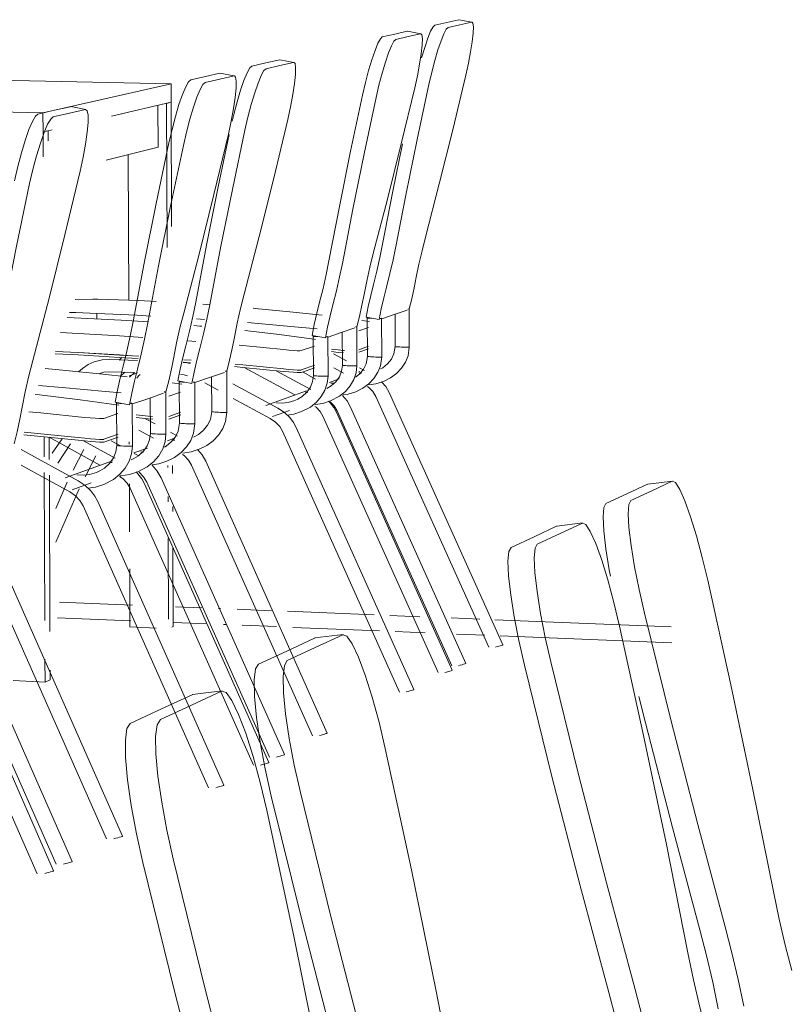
# Model space of a CAD drawing. Header units: metres. Extents: x -32 to 90, y -28 to 32.
# Tile 131 of 148: x 90.08785 to 90.08945, y 1.77412 to 1.77617. Entities that reach past the tile are written whole.
import ezdxf

# ---------------------------------------------------------------- set-up
doc = ezdxf.new("R2010")
doc.units = ezdxf.units.M
for name, color, linetype, lineweight in [('6-MAGENTA', 250, 'Continuous', 9), ('A-WALL', 113, 'Continuous', 18), ('I-FURN', 30, 'Continuous', 18)]:
    doc.layers.add(name, color=color, linetype=linetype, lineweight=lineweight)

msp = doc.modelspace()

# ---------------------------------------------------------------- linework, layer by layer
at = {"layer": '6-MAGENTA'}
for p, q in [((90.087932, 1.7749242), (90.0880844, 1.774918)), ((90.0881739, 1.7749143), (90.0882437, 1.7749114)), ((90.0882781, 1.77491), (90.0882829, 1.7749098)), ((90.0883172, 1.7749084), (90.0883887, 1.7749055)), ((90.0884224, 1.7749041), (90.0886034, 1.7748966)), ((90.0886358, 1.7748953), (90.0886985, 1.7748927)), ((90.088764, 1.77489), (90.0888233, 1.7748876)), ((90.0888547, 1.7748863), (90.0892133, 1.7748716))]:
    msp.add_line(p, q, dxfattribs=at)
at = {"layer": 'A-WALL', "lineweight": 9}
for p, q in [((90.0879359, 1.7749567), (90.0880883, 1.7749505)), ((90.0881777, 1.7749469), (90.0882327, 1.7749447)), ((90.0882672, 1.7749433), (90.088272, 1.7749431)), ((90.0883062, 1.7749417), (90.0883777, 1.7749388)), ((90.0884115, 1.7749375), (90.0885924, 1.7749301)), ((90.0886247, 1.7749288), (90.0886875, 1.7749263)), ((90.0887528, 1.7749236), (90.0888123, 1.7749212)), ((90.0888436, 1.77492), (90.0892116, 1.774905))]:
    msp.add_line(p, q, dxfattribs=at)
at = {"layer": 'I-FURN', "lineweight": 9}
for p, q in [((90.0887439, 1.7761655), (90.0887687, 1.776171)), ((90.0887687, 1.7761711), (90.0887959, 1.7761661)), ((90.0886354, 1.7761412), (90.0886613, 1.776147)), ((90.0886614, 1.776147), (90.0886892, 1.7761419)), ((90.0887188, 1.7761598), (90.0887439, 1.7761655)), ((90.0887712, 1.7761605), (90.0887463, 1.7761548)), ((90.0887959, 1.776166), (90.0887712, 1.7761605)), ((90.0886092, 1.7761353), (90.0886354, 1.7761412)), ((90.0886633, 1.776136), (90.0886372, 1.7761301)), ((90.0886891, 1.7761419), (90.0886633, 1.776136)), ((90.0883663, 1.7760809), (90.0883951, 1.7760873)), ((90.0883952, 1.7760874), (90.0884243, 1.776082)), ((90.0881687, 1.776037), (90.0867711, 1.7760669)), ((90.0883372, 1.7760744), (90.0883663, 1.7760809)), ((90.0883956, 1.7760755), (90.0883666, 1.7760689)), ((90.0884242, 1.7760819), (90.0883956, 1.7760755)), ((90.0882096, 1.7760458), (90.0882401, 1.7760526)), ((90.08827, 1.7760471), (90.0882397, 1.7760402)), ((90.0882401, 1.7760526), (90.0882703, 1.7760594)), ((90.0883001, 1.7760538), (90.08827, 1.7760471)), ((90.0882705, 1.7760595), (90.0883002, 1.7760539)), ((90.0879013, 1.7759771), (90.0881687, 1.776037)), ((90.0881687, 1.776037), (90.0881688, 1.7759988)), ((90.0870267, 1.7759968), (90.0879013, 1.7759771)), ((90.0879252, 1.7759821), (90.087959, 1.7759897)), ((90.0879903, 1.7759838), (90.0879567, 1.7759761)), ((90.0879593, 1.7759898), (90.0879906, 1.7759838)), ((90.0881688, 1.7759988), (90.0880443, 1.77597)), ((90.0881413, 1.7759921), (90.0881416, 1.7759051)), ((90.0881592, 1.7759966), (90.0881688, 1.7759988)), ((90.0881592, 1.7759966), (90.0881604, 1.7756959)), ((90.0881688, 1.7759988), (90.0881698, 1.7757397)), ((90.087891, 1.7759744), (90.0879252, 1.7759821)), ((90.0879015, 1.775937), (90.0879013, 1.7759771)), ((90.0879567, 1.7759761), (90.0879226, 1.7759684)), ((90.0879208, 1.7759415), (90.0879015, 1.775937)), ((90.0879015, 1.775937), (90.087912, 1.7759395)), ((90.0879015, 1.775937), (90.0879016, 1.7758853)), ((90.087912, 1.7759395), (90.0879121, 1.7759184)), ((90.0881416, 1.7759051), (90.0880334, 1.7758784)), ((90.0880802, 1.775586), (90.088079, 1.7758884)), ((90.0880055, 1.7755884), (90.0879682, 1.7755877)), ((90.0881373, 1.7755836), (90.0881013, 1.7755853)), ((90.0882499, 1.7755768), (90.0882346, 1.7755779)), ((90.0880136, 1.775547), (90.0880135, 1.7755587)), ((90.0886079, 1.7755475), (90.0886339, 1.7755564)), ((90.0886339, 1.7755564), (90.0886612, 1.7755657)), ((90.0886359, 1.7754896), (90.0886357, 1.7755562)), ((90.0886652, 1.7755681), (90.0886655, 1.7754885)), ((90.0879516, 1.77555), (90.087981, 1.7755488)), ((90.0882216, 1.7755473), (90.0882385, 1.7755462)), ((90.0885558, 1.7755308), (90.0885561, 1.7754494)), ((90.0885778, 1.7755426), (90.0885664, 1.7755442)), ((90.0886026, 1.7755457), (90.0885752, 1.775551)), ((90.088578, 1.7754691), (90.0885777, 1.7755492)), ((90.0885823, 1.775542), (90.0885778, 1.7755426)), ((90.0886076, 1.7755485), (90.0886079, 1.7754679)), ((90.0884626, 1.7755129), (90.0884905, 1.7755074)), ((90.0884655, 1.7754291), (90.0884651, 1.7755111)), ((90.0884683, 1.7755113), (90.0884664, 1.7755112)), ((90.0884956, 1.7755103), (90.088496, 1.7754279)), ((90.0884959, 1.7755093), (90.0885232, 1.7755186)), ((90.0885232, 1.7755186), (90.0885517, 1.7755283)), ((90.088526, 1.7754506), (90.0885257, 1.7755187)), ((90.0885601, 1.7755222), (90.0885802, 1.7755291)), ((90.0882034, 1.7755017), (90.0882203, 1.7755003)), ((90.08844, 1.775481), (90.0884677, 1.7754905)), ((90.0884699, 1.7755044), (90.0884667, 1.7755048)), ((90.0885603, 1.775483), (90.0885807, 1.7754901)), ((90.0879278, 1.7754793), (90.087975, 1.775477)), ((90.087975, 1.775477), (90.088061, 1.7754719)), ((90.0880861, 1.7754703), (90.088061, 1.775472)), ((90.088061, 1.7754719), (90.088101, 1.7754693)), ((90.088503, 1.7754841), (90.0885172, 1.7754826)), ((90.0885172, 1.7754774), (90.088503, 1.7754789)), ((90.0885074, 1.7754744), (90.0885344, 1.7754599)), ((90.0885172, 1.7754826), (90.0885279, 1.7754816)), ((90.0885279, 1.7754814), (90.0885172, 1.7754824)), ((90.088528, 1.7754763), (90.0885172, 1.7754774)), ((90.0885303, 1.7754812), (90.0885279, 1.7754814)), ((90.0885806, 1.7754849), (90.0885603, 1.7754778)), ((90.0886569, 1.7754882), (90.0886532, 1.7754883)), ((90.0886602, 1.7754882), (90.0886569, 1.7754882)), ((90.0880407, 1.7754624), (90.0880984, 1.7754606)), ((90.08806, 1.7754614), (90.0880661, 1.7754664)), ((90.0882094, 1.7754559), (90.0881941, 1.7754572)), ((90.0881952, 1.7754622), (90.0882106, 1.775461)), ((90.088302, 1.775453), (90.0883185, 1.7754514)), ((90.0883185, 1.7754514), (90.0884034, 1.775443)), ((90.0884401, 1.7754408), (90.0884682, 1.7754506)), ((90.0885473, 1.7754491), (90.0885435, 1.7754492)), ((90.0885507, 1.7754491), (90.0885473, 1.7754491)), ((90.0885992, 1.7754676), (90.0885954, 1.7754677)), ((90.0886025, 1.7754676), (90.0885992, 1.7754676)), ((90.0879754, 1.775437), (90.0879839, 1.775444)), ((90.088092, 1.7754351), (90.0880407, 1.7754368)), ((90.0880634, 1.7754277), (90.0880724, 1.7754358)), ((90.0880986, 1.7754347), (90.0880809, 1.7754288)), ((90.0880924, 1.7754352), (90.088082, 1.7754256)), ((90.0882486, 1.7754248), (90.0882802, 1.7754356)), ((90.0882846, 1.7754383), (90.0882849, 1.7753525)), ((90.0884265, 1.7753886), (90.0883208, 1.7754459)), ((90.0883878, 1.7754392), (90.0884603, 1.7753999)), ((90.0884034, 1.775443), (90.0884144, 1.7754419)), ((90.0884144, 1.7754417), (90.0884034, 1.7754428)), ((90.0884144, 1.7754419), (90.0884241, 1.7754411)), ((90.0884319, 1.7754404), (90.0884241, 1.7754409)), ((90.0884681, 1.7754453), (90.0884401, 1.7754354)), ((90.0884438, 1.7754359), (90.0884701, 1.7754217)), ((90.0885283, 1.7754342), (90.0885079, 1.7754452)), ((90.0885593, 1.7754364), (90.0885623, 1.7754375)), ((90.0885658, 1.7754341), (90.0885606, 1.7754343)), ((90.0885607, 1.7754343), (90.0885608, 1.7754343)), ((90.0885613, 1.7754454), (90.0885719, 1.7754396)), ((90.0881907, 1.7754111), (90.0881708, 1.7754139)), ((90.0882122, 1.7754124), (90.0881829, 1.7754182)), ((90.0881861, 1.7753299), (90.0881857, 1.7754163)), ((90.0881891, 1.7754166), (90.0881871, 1.7754165)), ((90.0882178, 1.7754154), (90.0882181, 1.7753286)), ((90.0882181, 1.7754144), (90.0882486, 1.7754248)), ((90.0882666, 1.7753986), (90.0882387, 1.7754138)), ((90.0882533, 1.7753538), (90.088253, 1.7754255)), ((90.0882976, 1.7754118), (90.0883914, 1.7753609)), ((90.088487, 1.7754276), (90.0884832, 1.7754277)), ((90.0884904, 1.7754276), (90.088487, 1.7754276)), ((90.0884991, 1.7754147), (90.0885194, 1.775422)), ((90.0885099, 1.7754129), (90.0885019, 1.7754132)), ((90.088502, 1.7754131), (90.0885021, 1.7754131)), ((90.0881199, 1.7753808), (90.088153, 1.7753921)), ((90.0881565, 1.7753952), (90.0881543, 1.7753954)), ((90.0881576, 1.7753949), (90.0881579, 1.7753071)), ((90.0881639, 1.7753862), (90.0881884, 1.7753946)), ((90.0883662, 1.7753668), (90.0884511, 1.7753974)), ((90.0884539, 1.775394), (90.0884492, 1.7753941)), ((90.0884493, 1.7753941), (90.0884494, 1.7753941)), ((90.0886233, 1.7753935), (90.0888603, 1.7748675)), ((90.0880518, 1.7753738), (90.0880817, 1.7753678)), ((90.0880551, 1.7752834), (90.0880547, 1.7753719)), ((90.0880875, 1.775371), (90.0880878, 1.775282)), ((90.0880878, 1.7753699), (90.0881199, 1.7753808)), ((90.0881256, 1.7753084), (90.0881253, 1.7753813)), ((90.0883756, 1.7753394), (90.088298, 1.7753815)), ((90.0884001, 1.7753715), (90.0883879, 1.775372)), ((90.0883879, 1.775372), (90.0883881, 1.775372)), ((90.0888313, 1.7748626), (90.0885959, 1.7753854)), ((90.0880281, 1.7753396), (90.0880574, 1.7753497)), ((90.088096, 1.7753472), (90.0881209, 1.7753446)), ((90.088164, 1.7753438), (90.0881889, 1.7753526)), ((90.0881889, 1.775347), (90.088164, 1.7753382)), ((90.0882756, 1.7753522), (90.0882716, 1.7753523)), ((90.0882792, 1.7753521), (90.0882756, 1.7753522)), ((90.0884159, 1.7753565), (90.0883799, 1.7753434)), ((90.0885134, 1.7753524), (90.0887552, 1.7748147)), ((90.0887541, 1.774824), (90.0885152, 1.7753553)), ((90.0885431, 1.7753635), (90.0887836, 1.7748289)), ((90.0881209, 1.775339), (90.0880959, 1.7753417)), ((90.0881139, 1.7753397), (90.0881352, 1.7753281)), ((90.0881209, 1.7753446), (90.0881299, 1.7753437)), ((90.0881299, 1.7753435), (90.0881209, 1.7753444)), ((90.0881303, 1.7753381), (90.0881209, 1.775339)), ((90.0881964, 1.7753288), (90.0881927, 1.775329)), ((90.0882086, 1.7753283), (90.0882046, 1.7753284)), ((90.0882122, 1.7753282), (90.0882086, 1.7753283)), ((90.0887255, 1.7748096), (90.0884854, 1.7753442)), ((90.0878625, 1.7753111), (90.0878972, 1.7753078)), ((90.0878972, 1.7753078), (90.0879884, 1.7752985)), ((90.0880283, 1.7752962), (90.0880579, 1.7753066)), ((90.0881319, 1.7752987), (90.0881014, 1.7753153)), ((90.0881323, 1.7753075), (90.0881292, 1.7753078)), ((90.0881483, 1.7753068), (90.0881443, 1.7753069)), ((90.088152, 1.7753067), (90.0881483, 1.7753068)), ((90.0881671, 1.7753107), (90.0881821, 1.7753025)), ((90.0886449, 1.7747692), (90.0884011, 1.7753128)), ((90.0884296, 1.7753211), (90.088675, 1.7747743)), ((90.0879038, 1.775301), (90.087904, 1.7752593)), ((90.0880203, 1.7752421), (90.0879142, 1.7753003)), ((90.0879144, 1.7753), (90.0879146, 1.7752537)), ((90.0879207, 1.7752673), (90.0879412, 1.775297)), ((90.0879586, 1.7752864), (90.0879323, 1.7752465)), ((90.0879858, 1.775293), (90.0880517, 1.7752569)), ((90.0879884, 1.7752985), (90.0880003, 1.7752973)), ((90.0880003, 1.7752973), (90.0880108, 1.7752965)), ((90.0880108, 1.7752965), (90.0880193, 1.775296)), ((90.0880193, 1.7752957), (90.0880108, 1.7752963)), ((90.0880579, 1.7753008), (90.0880283, 1.7752904)), ((90.0880439, 1.7752928), (90.088063, 1.7752823)), ((90.0880813, 1.7752859), (90.0880813, 1.7752912)), ((90.0881612, 1.775293), (90.0881756, 1.7752982)), ((90.0881762, 1.7752943), (90.0881728, 1.7752944)), ((90.0881729, 1.7752944), (90.088173, 1.7752944)), ((90.0878557, 1.7752749), (90.0879746, 1.7752096)), ((90.0879865, 1.7752751), (90.0879645, 1.7752317)), ((90.0880618, 1.7752824), (90.0880588, 1.7752827)), ((90.0880655, 1.7752822), (90.0880618, 1.7752824)), ((90.0880781, 1.7752817), (90.088074, 1.7752818)), ((90.0880818, 1.7752816), (90.0880781, 1.7752817)), ((90.0880911, 1.7752677), (90.0881192, 1.7752778)), ((90.0880919, 1.7752666), (90.0881, 1.7752621)), ((90.0881111, 1.7752696), (90.0881047, 1.7752699)), ((90.0881048, 1.7752698), (90.0881049, 1.7752698)), ((90.0879476, 1.775216), (90.0880464, 1.7752516)), ((90.0880113, 1.7752616), (90.0879894, 1.7752182)), ((90.088046, 1.7752476), (90.0880433, 1.7752477)), ((90.0880434, 1.7752477), (90.0880436, 1.7752477)), ((90.0882408, 1.7752507), (90.0884944, 1.7746835)), ((90.0879577, 1.7751863), (90.0878559, 1.7752423)), ((90.0879041, 1.775227), (90.0879053, 1.7749185)), ((90.0881621, 1.7752412), (90.0881621, 1.7752373)), ((90.0881717, 1.7752417), (90.0881717, 1.7752251)), ((90.0884633, 1.7746782), (90.0882114, 1.775242)), ((90.0879147, 1.7752214), (90.087916, 1.7748957)), ((90.0879281, 1.7751521), (90.0879521, 1.7752068)), ((90.0880018, 1.7752051), (90.0879623, 1.7751907)), ((90.087972, 1.7752219), (90.0879721, 1.7752219)), ((90.088082, 1.7751035), (90.0880816, 1.7752035)), ((90.0881132, 1.775203), (90.0883722, 1.774622)), ((90.0883737, 1.7746332), (90.0881178, 1.7752071)), ((90.0881477, 1.7752159), (90.0884053, 1.7746387)), ((90.0891628, 1.7752026), (90.0892144, 1.7752092)), ((90.089214, 1.7752088), (90.0891713, 1.775189)), ((90.0879772, 1.7751929), (90.0879284, 1.7750819)), ((90.0883405, 1.7746166), (90.0880831, 1.7751942)), ((90.0890752, 1.775162), (90.0891192, 1.7751823)), ((90.0891192, 1.7751823), (90.0891624, 1.7752023)), ((90.0891713, 1.775189), (90.0891278, 1.7751687)), ((90.0880155, 1.7751665), (90.0882787, 1.774575)), ((90.0881623, 1.7751767), (90.0881624, 1.7751658)), ((90.0882465, 1.7745694), (90.087985, 1.7751576)), ((90.088172, 1.7751563), (90.088172, 1.7751456)), ((90.0889732, 1.775115), (90.0890269, 1.7751218)), ((90.0890264, 1.7751214), (90.0889799, 1.7750998)), ((90.0889258, 1.775093), (90.0889727, 1.7751147)), ((90.0889799, 1.7750998), (90.0889325, 1.7750777)), ((90.0889727, 1.7751147), (90.0889739, 1.7751149)), ((90.0877948, 1.7750841), (90.0880673, 1.7744687)), ((90.0881627, 1.7750896), (90.0881633, 1.7749211)), ((90.0888779, 1.7750708), (90.0889258, 1.775093)), ((90.0880339, 1.7744629), (90.0877631, 1.7750748)), ((90.0881723, 1.7750691), (90.088173, 1.7749057)), ((90.0876854, 1.7750432), (90.0879625, 1.774416)), ((90.0878894, 1.7743904), (90.0876123, 1.7750185)), ((90.0876447, 1.775028), (90.0879235, 1.7743964)), ((90.0879286, 1.77441), (90.0876532, 1.7750338)), ((90.0880828, 1.7749049), (90.0880823, 1.7750259)), ((90.0881372, 1.7749026), (90.0880828, 1.7749049)), ((90.088173, 1.7749057), (90.0881705, 1.7749046)), ((90.0884098, 1.7748547), (90.0884676, 1.7748814)), ((90.0884676, 1.7748814), (90.0884692, 1.7748818)), ((90.0884684, 1.7748819), (90.0885274, 1.7748892)), ((90.0885266, 1.7748887), (90.0884694, 1.7748621)), ((90.0883507, 1.7748274), (90.0884098, 1.7748547)), ((90.0884694, 1.7748621), (90.0884109, 1.7748348)), ((90.0879056, 1.7748375), (90.0879058, 1.7747901)), ((90.0879163, 1.7748147), (90.0879163, 1.7747947)), ((90.0887552, 1.7748146), (90.0887553, 1.7748146)), ((90.0887836, 1.7748289), (90.0887837, 1.7748289)), ((90.0879058, 1.7747901), (90.0878395, 1.774793)), ((90.0879163, 1.7747947), (90.0879058, 1.7747901)), ((90.0882133, 1.7747641), (90.0882749, 1.7747716)), ((90.088675, 1.7747743), (90.0886751, 1.7747742)), ((90.0881486, 1.7747341), (90.0882123, 1.7747635)), ((90.0882739, 1.774771), (90.0882109, 1.7747417)), ((90.0882123, 1.7747635), (90.0882142, 1.774764)), ((90.0880833, 1.7747039), (90.0881486, 1.7747341)), ((90.0882109, 1.7747417), (90.0881463, 1.7747116)), ((90.0884944, 1.7746835), (90.0884945, 1.7746834)), ((90.0884053, 1.7746387), (90.0884054, 1.7746386)), ((90.0882788, 1.774575), (90.0882788, 1.7745749)), ((90.0879626, 1.774416), (90.0879626, 1.7744159)), ((90.0879237, 1.7743964), (90.0879236, 1.7743963))]:
    msp.add_line(p, q, dxfattribs=at)
for points in [[(90.0886912, 1.7760915, 0), (90.0886977, 1.7761133, 0), (90.0887041, 1.7761323, 0), (90.0887099, 1.7761468, 0), (90.0887149, 1.7761562, 0), (90.0887188, 1.7761598, 0)], [(90.0887463, 1.7761548, 0), (90.0887424, 1.7761511, 0), (90.0887374, 1.7761418, 0), (90.0887316, 1.7761272, 0), (90.0887252, 1.7761083, 0), (90.0887186, 1.7760859, 0), (90.0887122, 1.7760615, 0), (90.0887063, 1.7760362, 0)], [(90.0887834, 1.7760554, 0), (90.0887888, 1.7760801, 0), (90.0887934, 1.7761038, 0), (90.0887968, 1.7761251, 0), (90.0887988, 1.7761428, 0), (90.0887993, 1.7761559, 0), (90.0887983, 1.7761638, 0), (90.0887965, 1.776166, 0)], [(90.0885681, 1.776014, 0), (90.0885741, 1.7760398, 0), (90.0885806, 1.7760649, 0), (90.0885874, 1.7760877, 0), (90.088594, 1.7761071, 0), (90.0886, 1.776122, 0), (90.0886052, 1.7761315, 0), (90.0886092, 1.7761353, 0)], [(90.0886372, 1.7761301, 0), (90.0886332, 1.7761264, 0), (90.0886281, 1.7761168, 0), (90.088622, 1.7761019, 0), (90.0886155, 1.7760825, 0), (90.0886087, 1.7760596, 0), (90.0886022, 1.7760346, 0), (90.0885961, 1.7760088, 0)], [(90.0886767, 1.7760288, 0), (90.0886823, 1.7760542, 0), (90.0886869, 1.7760783, 0), (90.0886903, 1.7761001, 0), (90.0886923, 1.7761181, 0), (90.0886927, 1.7761316, 0), (90.0886917, 1.7761396, 0), (90.0886898, 1.7761419, 0)], [(90.0882961, 1.7759597, 0), (90.0882994, 1.7759735, 0), (90.0883064, 1.7759999, 0), (90.0883136, 1.776024, 0), (90.0883206, 1.7760445, 0), (90.0883271, 1.7760602, 0), (90.0883328, 1.7760704, 0), (90.0883372, 1.7760744, 0)], [(90.0883666, 1.7760689, 0), (90.0883622, 1.7760649, 0), (90.0883566, 1.7760547, 0), (90.0883501, 1.776039, 0), (90.088343, 1.7760185, 0), (90.0883358, 1.7759944, 0), (90.0883289, 1.775968, 0), (90.0883226, 1.7759408, 0)], [(90.088412, 1.775963, 0), (90.0884179, 1.7759897, 0), (90.0884227, 1.7760152, 0), (90.0884262, 1.776038, 0), (90.0884281, 1.776057, 0), (90.0884284, 1.7760712, 0), (90.0884271, 1.7760796, 0), (90.088425, 1.7760819, 0)], [(90.0881641, 1.7759146, 0), (90.0881706, 1.7759424, 0), (90.0881777, 1.7759695, 0), (90.0881851, 1.7759941, 0), (90.0881924, 1.7760151, 0), (90.0881991, 1.7760313, 0), (90.088205, 1.7760417, 0), (90.0882096, 1.7760458, 0)], [(90.0882881, 1.7759322, 0), (90.088294, 1.7759595, 0), (90.0882989, 1.7759856, 0), (90.0883024, 1.776009, 0), (90.0883043, 1.7760284, 0), (90.0883046, 1.7760429, 0), (90.0883031, 1.7760515, 0), (90.0883009, 1.7760539, 0)], [(90.088699, 1.7757173, 0), (90.0887279, 1.7758286, 0), (90.088756, 1.7759415, 0), (90.0887834, 1.7760554, 0)], [(90.0882397, 1.7760402, 0), (90.0882351, 1.776036, 0), (90.0882292, 1.7760256, 0), (90.0882225, 1.7760095, 0), (90.0882152, 1.7759885, 0), (90.0882078, 1.7759638, 0), (90.0882007, 1.7759368, 0), (90.0881942, 1.7759089, 0)], [(90.0885904, 1.7756833, 0), (90.0886199, 1.7757971, 0), (90.0886487, 1.7759125, 0), (90.0886767, 1.7760288, 0)], [(90.0887063, 1.7760362, 0), (90.0886818, 1.7759214, 0), (90.0886587, 1.7758084, 0), (90.0886372, 1.7756979, 0)], [(90.0884978, 1.7756684, 0), (90.0885196, 1.7757813, 0), (90.0885431, 1.7758967, 0), (90.0885681, 1.776014, 0)], [(90.0885961, 1.7760088, 0), (90.0885711, 1.7758915, 0), (90.0885476, 1.7757759, 0), (90.0885258, 1.775663, 0)], [(90.0879788, 1.7758553, 0), (90.0879851, 1.7758842, 0), (90.0879901, 1.7759117, 0), (90.0879937, 1.7759365, 0), (90.0879955, 1.775957, 0), (90.0879956, 1.7759722, 0), (90.0879938, 1.7759813, 0), (90.0879903, 1.7759838, 0)], [(90.0878419, 1.7758352, 0), (90.0878487, 1.7758648, 0), (90.0878563, 1.7758934, 0), (90.0878642, 1.7759195, 0), (90.0878721, 1.7759418, 0), (90.0878794, 1.7759589, 0), (90.0878858, 1.77597, 0), (90.087891, 1.7759744, 0)], [(90.0879226, 1.7759684, 0), (90.0879175, 1.775964, 0), (90.0879111, 1.7759529, 0), (90.0879038, 1.7759358, 0), (90.0878959, 1.7759135, 0), (90.087888, 1.7758873, 0), (90.0878804, 1.7758587, 0), (90.0878736, 1.7758292, 0)], [(90.0883211, 1.7755989, 0), (90.0883523, 1.7757188, 0), (90.0883826, 1.7758404, 0), (90.088412, 1.775963, 0)], [(90.0881949, 1.7755594, 0), (90.0882269, 1.7756822, 0), (90.088258, 1.7758067, 0), (90.0882881, 1.7759322, 0)], [(90.0882199, 1.7755821, 0), (90.0882425, 1.775701, 0), (90.088267, 1.7758227, 0), (90.08829, 1.7759319, 0)], [(90.0883226, 1.7759408, 0), (90.0882964, 1.7758171, 0), (90.0882719, 1.7756954, 0), (90.0882492, 1.7755764, 0)], [(90.0880896, 1.7755417, 0), (90.0881126, 1.7756634, 0), (90.0881375, 1.775788, 0), (90.0881641, 1.7759146, 0)], [(90.0881942, 1.7759089, 0), (90.0881675, 1.7757822, 0), (90.0881426, 1.7756576, 0), (90.0881195, 1.7755358, 0)], [(90.0886098, 1.7757032, 0), (90.0886312, 1.7758136, 0), (90.0886513, 1.7759122, 0)], [(90.08788, 1.7754608, 0), (90.087914, 1.7755907, 0), (90.087947, 1.7757225, 0), (90.0879788, 1.7758553, 0)], [(90.0878736, 1.7758292, 0), (90.0878456, 1.7756951, 0), (90.0878196, 1.7755631, 0), (90.0877956, 1.7754343, 0)], [(90.0886801, 1.7756339, 0), (90.0886856, 1.7756613, 0), (90.088692, 1.7756894, 0), (90.088699, 1.7757173, 0)], [(90.0885906, 1.7756187, 0), (90.0885977, 1.7756469, 0), (90.0886042, 1.7756754, 0), (90.0886098, 1.7757032, 0)], [(90.0886372, 1.7756979, 0), (90.0886315, 1.7756702, 0), (90.0886251, 1.7756417, 0), (90.088618, 1.7756135, 0)], [(90.0885711, 1.775598, 0), (90.0885767, 1.775626, 0), (90.0885833, 1.7756548, 0), (90.0885904, 1.7756833, 0)], [(90.0884783, 1.7755821, 0), (90.0884855, 1.7756109, 0), (90.0884921, 1.7756401, 0), (90.0884978, 1.7756684, 0)], [(90.0885258, 1.775663, 0), (90.0885201, 1.7756347, 0), (90.0885134, 1.7756055, 0), (90.0885062, 1.7755767, 0)], [(90.0886651, 1.775568, 0), (90.0886705, 1.7755893, 0), (90.0886756, 1.7756119, 0), (90.0886801, 1.7756339, 0)], [(90.0885752, 1.775551, 0), (90.0885797, 1.7755732, 0), (90.0885849, 1.7755961, 0), (90.0885906, 1.7756187, 0)], [(90.088618, 1.7756135, 0), (90.0886123, 1.7755908, 0), (90.0886071, 1.7755679, 0), (90.0886026, 1.7755457, 0)], [(90.0883008, 1.7755091, 0), (90.0883067, 1.7755386, 0), (90.0883135, 1.7755689, 0), (90.0883211, 1.7755989, 0)], [(90.0885558, 1.7755307, 0), (90.0885613, 1.7755525, 0), (90.0885665, 1.7755756, 0), (90.0885711, 1.775598, 0)], [(90.0880055, 1.7755884, 0), (90.0880107, 1.7755883, 0), (90.0880159, 1.7755882, 0)], [(90.0880159, 1.7755882, 0), (90.0880586, 1.7755869, 0), (90.0881013, 1.7755853, 0)], [(90.0881994, 1.7754912, 0), (90.088207, 1.7755215, 0), (90.088214, 1.7755523, 0), (90.0882199, 1.7755821, 0)], [(90.0882492, 1.7755764, 0), (90.0882433, 1.7755465, 0), (90.0882363, 1.7755158, 0), (90.0882287, 1.7754854, 0)], [(90.0884626, 1.7755129, 0), (90.0884671, 1.7755356, 0), (90.0884724, 1.775559, 0), (90.0884783, 1.7755821, 0)], [(90.0885062, 1.7755767, 0), (90.0885004, 1.7755535, 0), (90.0884951, 1.7755301, 0), (90.0884905, 1.7755074, 0)], [(90.0880135, 1.7755587, 0), (90.0879702, 1.7755603, 0), (90.0879564, 1.7755608, 0)], [(90.0880135, 1.7755587, 0), (90.0880974, 1.7755548, 0), (90.0881262, 1.7755532, 0)], [(90.0881741, 1.7754675, 0), (90.0881801, 1.7754976, 0), (90.0881871, 1.7755287, 0), (90.0881949, 1.7755594, 0)], [(90.0884837, 1.7755547, 0), (90.0884233, 1.7755615, 0), (90.0883442, 1.7755692, 0), (90.0883401, 1.7755696, 0)], [(90.0886625, 1.7755678, 0), (90.0886644, 1.7755679, 0), (90.0886653, 1.7755681, 0)], [(90.0881218, 1.7755408, 0), (90.0880642, 1.7755445, 0), (90.087981, 1.7755488, 0)], [(90.0880686, 1.7754485, 0), (90.0880764, 1.7754796, 0), (90.0880835, 1.7755111, 0), (90.0880896, 1.7755417, 0)], [(90.0881195, 1.7755358, 0), (90.0881135, 1.7755052, 0), (90.0881064, 1.7754737, 0), (90.0880985, 1.7754426, 0)], [(90.088233, 1.7755318, 0), (90.0882286, 1.7755322, 0), (90.0882159, 1.7755334, 0)], [(90.0883283, 1.7755394, 0), (90.0883502, 1.7755376, 0), (90.0884339, 1.7755301, 0), (90.088473, 1.7755264, 0)], [(90.088578, 1.7755493, 0), (90.0885781, 1.7755491, 0), (90.0885792, 1.7755489, 0), (90.0885812, 1.7755488, 0), (90.088584, 1.7755486, 0), (90.0885874, 1.7755484, 0), (90.0885874, 1.7755484, 0)], [(90.0885808, 1.7755495, 0), (90.0885789, 1.7755494, 0), (90.0885789, 1.7755494, 0)], [(90.0886049, 1.7755482, 0), (90.0886049, 1.7755482, 0), (90.0886068, 1.7755483, 0), (90.0886077, 1.7755484, 0)], [(90.087938, 1.7755188, 0), (90.0879749, 1.775517, 0), (90.0880609, 1.775512, 0), (90.08811, 1.7755087, 0)], [(90.0884667, 1.7755048, 0), (90.0883887, 1.7755151, 0), (90.0883223, 1.7755228, 0)], [(90.0884654, 1.7755111, 0), (90.0884655, 1.775511, 0), (90.0884666, 1.7755108, 0), (90.0884687, 1.7755106, 0), (90.0884715, 1.7755104, 0), (90.088475, 1.7755102, 0), (90.088475, 1.7755102, 0)], [(90.0885531, 1.7755305, 0), (90.088555, 1.7755306, 0), (90.0885559, 1.7755307, 0)], [(90.0881829, 1.7754182, 0), (90.0881877, 1.7754421, 0), (90.0881932, 1.7754668, 0), (90.0881994, 1.7754912, 0)], [(90.0882848, 1.7754383, 0), (90.0882906, 1.7754611, 0), (90.0882961, 1.7754855, 0), (90.0883008, 1.7755091, 0)], [(90.0883109, 1.7754923, 0), (90.0883184, 1.7754916, 0), (90.0884032, 1.7754832, 0)], [(90.0884929, 1.77551, 0), (90.0884948, 1.7755101, 0), (90.0884957, 1.7755102, 0)], [(90.0880997, 1.7754643, 0), (90.088061, 1.7754669, 0), (90.0879751, 1.775472, 0), (90.0879265, 1.7754744, 0)], [(90.088061, 1.775472, 0), (90.087975, 1.775477, 0), (90.0879278, 1.7754794, 0)], [(90.0882287, 1.7754854, 0), (90.0882225, 1.775461, 0), (90.088217, 1.7754363, 0), (90.0882122, 1.7754124, 0)], [(90.0884032, 1.7754832, 0), (90.0884142, 1.7754821, 0), (90.0884239, 1.7754813, 0), (90.0884318, 1.7754808, 0), (90.0884372, 1.7754807, 0), (90.08844, 1.775481, 0)], [(90.0886052, 1.7754429, 0), (90.08861, 1.7754453, 0), (90.0886202, 1.7754535, 0), (90.0886281, 1.7754634, 0), (90.0886334, 1.7754745, 0), (90.0886359, 1.7754896, 0)], [(90.0886118, 1.7754168, 0), (90.0886263, 1.775424, 0), (90.088639, 1.7754332, 0), (90.0886495, 1.7754443, 0), (90.0886575, 1.7754568, 0), (90.0886629, 1.7754704, 0), (90.0886655, 1.7754885, 0)], [(90.0886422, 1.7754889, 0), (90.0886394, 1.7754891, 0), (90.0886374, 1.7754893, 0), (90.0886363, 1.7754895, 0), (90.0886363, 1.7754895, 0)], [(90.0886456, 1.7754887, 0), (90.0886422, 1.7754889, 0), (90.0886422, 1.7754889, 0)], [(90.0886532, 1.7754883, 0), (90.0886493, 1.7754885, 0), (90.0886456, 1.7754887, 0)], [(90.0886656, 1.7754884, 0), (90.0886647, 1.7754883, 0), (90.0886628, 1.7754882, 0), (90.0886602, 1.7754882, 0)], [(90.0878582, 1.7753635, 0), (90.0878645, 1.7753954, 0), (90.0878718, 1.7754282, 0), (90.08788, 1.7754608, 0)], [(90.0879839, 1.775444, 0), (90.0879958, 1.7754521, 0), (90.0880081, 1.7754575, 0)], [(90.0880407, 1.7754624, 0), (90.0880252, 1.7754616, 0), (90.0880081, 1.7754575, 0)], [(90.0881578, 1.7753948, 0), (90.0881637, 1.7754183, 0), (90.0881693, 1.7754433, 0), (90.0881741, 1.7754675, 0)], [(90.0881935, 1.7754566, 0), (90.0881988, 1.7754561, 0), (90.0882084, 1.7754539, 0)], [(90.088526, 1.7754506, 0), (90.0885243, 1.7754383, 0), (90.0885197, 1.7754266, 0), (90.0885123, 1.7754162, 0), (90.0885025, 1.7754073, 0), (90.0884936, 1.7754019, 0)], [(90.0885561, 1.7754494, 0), (90.0885544, 1.7754347, 0), (90.0885498, 1.7754206, 0), (90.0885423, 1.7754075, 0), (90.0885321, 1.7753958, 0), (90.0885198, 1.7753858, 0), (90.0885014, 1.7753761, 0)], [(90.0885323, 1.7754498, 0), (90.0885295, 1.77545, 0), (90.0885274, 1.7754502, 0), (90.0885263, 1.7754504, 0), (90.0885263, 1.7754504, 0)], [(90.0885358, 1.7754496, 0), (90.0885323, 1.7754498, 0), (90.0885323, 1.7754498, 0)], [(90.0885435, 1.7754492, 0), (90.0885396, 1.7754494, 0), (90.0885358, 1.7754496, 0), (90.0885358, 1.7754496, 0)], [(90.0885562, 1.7754493, 0), (90.0885553, 1.7754492, 0), (90.0885534, 1.7754491, 0), (90.0885507, 1.7754491, 0)], [(90.0885534, 1.7754255, 0), (90.0885621, 1.7754325, 0), (90.0885701, 1.7754425, 0), (90.0885754, 1.7754537, 0), (90.088578, 1.7754691, 0)], [(90.0885537, 1.7753954, 0), (90.0885683, 1.7754027, 0), (90.0885811, 1.775412, 0), (90.0885917, 1.7754232, 0), (90.0885999, 1.7754358, 0), (90.0886053, 1.7754496, 0), (90.0886079, 1.7754679, 0)], [(90.0885843, 1.7754683, 0), (90.0885815, 1.7754685, 0), (90.0885795, 1.7754687, 0), (90.0885784, 1.7754689, 0), (90.0885784, 1.7754689, 0)], [(90.0885954, 1.7754677, 0), (90.0885915, 1.7754679, 0), (90.0885877, 1.7754681, 0), (90.0885843, 1.7754683, 0)], [(90.088608, 1.7754678, 0), (90.0886071, 1.7754677, 0), (90.0886052, 1.7754676, 0), (90.0886025, 1.7754676, 0)], [(90.0880771, 1.7754261, 0), (90.0880265, 1.7754319, 0), (90.0879421, 1.7754405, 0), (90.0879062, 1.7754437, 0)], [(90.0880407, 1.7754368, 0), (90.0880284, 1.7754358, 0), (90.08802, 1.7754336, 0)], [(90.0880518, 1.7753738, 0), (90.0880566, 1.7753983, 0), (90.0880623, 1.7754235, 0), (90.0880686, 1.7754485, 0)], [(90.0880985, 1.7754426, 0), (90.0880922, 1.7754176, 0), (90.0880866, 1.7753923, 0), (90.0880817, 1.7753678, 0)], [(90.088104, 1.7754313, 0), (90.0881008, 1.7754284, 0), (90.0880969, 1.7754239, 0)], [(90.0881882, 1.7754313, 0), (90.0881962, 1.7754305, 0), (90.088203, 1.7754287, 0)], [(90.0882817, 1.7754379, 0), (90.0882837, 1.775438, 0), (90.0882847, 1.7754382, 0)], [(90.0882847, 1.7754383, 0), (90.0882847, 1.7754383, 0), (90.0882835, 1.7754385, 0)], [(90.0884034, 1.7754377, 0), (90.0883185, 1.7754462, 0), (90.0883009, 1.7754479, 0)], [(90.0884401, 1.7754354, 0), (90.0884374, 1.7754352, 0), (90.0884319, 1.7754353, 0), (90.0884241, 1.7754358, 0), (90.0884144, 1.7754366, 0), (90.0884034, 1.7754377, 0)], [(90.0884241, 1.7754409, 0), (90.0884144, 1.7754417, 0), (90.0884144, 1.7754417, 0)], [(90.0884241, 1.7754411, 0), (90.0884319, 1.7754406, 0), (90.0884319, 1.7754406, 0)], [(90.0884655, 1.7754291, 0), (90.0884638, 1.7754166, 0), (90.0884591, 1.7754049, 0), (90.0884516, 1.7753943, 0), (90.0884417, 1.7753853, 0), (90.0884328, 1.7753799, 0), (90.0884264, 1.775377, 0)], [(90.0884319, 1.7754406, 0), (90.0884374, 1.7754405, 0), (90.0884401, 1.7754408, 0)], [(90.0884401, 1.7754406, 0), (90.0884374, 1.7754403, 0), (90.0884319, 1.7754404, 0)], [(90.0884719, 1.7754283, 0), (90.088469, 1.7754285, 0), (90.0884669, 1.7754287, 0), (90.0884658, 1.775429, 0)], [(90.0884753, 1.7754281, 0), (90.0884719, 1.7754283, 0), (90.0884719, 1.7754283, 0)], [(90.087892, 1.7754083, 0), (90.0879417, 1.7754041, 0), (90.0880315, 1.775396, 0), (90.0880644, 1.7753928, 0)], [(90.0881861, 1.7754164, 0), (90.0881861, 1.7754162, 0), (90.0881873, 1.775416, 0), (90.0881894, 1.7754158, 0), (90.0881924, 1.7754156, 0), (90.088196, 1.7754154, 0), (90.088196, 1.7754154, 0)], [(90.0882148, 1.7754151, 0), (90.0882168, 1.7754152, 0), (90.0882179, 1.7754154, 0)], [(90.0884959, 1.7754279, 0), (90.0884942, 1.775413, 0), (90.0884895, 1.7753988, 0), (90.0884819, 1.7753855, 0), (90.0884717, 1.7753736, 0), (90.0884592, 1.7753635, 0), (90.0884406, 1.7753538, 0)], [(90.0884832, 1.7754277, 0), (90.0884792, 1.7754279, 0), (90.0884753, 1.7754281, 0), (90.0884753, 1.7754281, 0)], [(90.0884961, 1.7754278, 0), (90.0884951, 1.7754277, 0), (90.0884932, 1.7754276, 0), (90.0884904, 1.7754276, 0)], [(90.0886118, 1.7754168, 0), (90.088596, 1.7754118, 0), (90.0885814, 1.7754096, 0)], [(90.0886233, 1.7753935, 0), (90.0886162, 1.775406, 0), (90.0886073, 1.7754162, 0)], [(90.0880599, 1.7753675, 0), (90.087979, 1.7753785, 0), (90.0878941, 1.7753886, 0), (90.087885, 1.7753896, 0)], [(90.0881546, 1.7753946, 0), (90.0881566, 1.7753947, 0), (90.0881577, 1.7753948, 0)], [(90.0885431, 1.7753635, 0), (90.0885358, 1.7753762, 0), (90.088526, 1.7753877, 0)], [(90.0885537, 1.7753954, 0), (90.0885377, 1.7753904, 0), (90.0885274, 1.7753888, 0)], [(90.0885959, 1.7753854, 0), (90.0885897, 1.7753955, 0), (90.0885812, 1.7754042, 0), (90.0885782, 1.7754063, 0)], [(90.0880551, 1.775372, 0), (90.0880551, 1.7753718, 0), (90.0880563, 1.7753715, 0), (90.0880584, 1.7753713, 0), (90.0880615, 1.7753711, 0), (90.0880652, 1.7753709, 0), (90.0880652, 1.7753709, 0)], [(90.0880582, 1.7753722, 0), (90.0880561, 1.7753721, 0), (90.0880561, 1.7753721, 0)], [(90.0880864, 1.7753713, 0), (90.0880842, 1.7753715, 0), (90.0880842, 1.7753715, 0)], [(90.0880844, 1.7753706, 0), (90.0880844, 1.7753706, 0), (90.0880865, 1.7753707, 0), (90.0880876, 1.7753709, 0)], [(90.0884264, 1.775377, 0), (90.0884126, 1.775373, 0), (90.0884001, 1.7753715, 0)], [(90.0885014, 1.7753761, 0), (90.0884853, 1.7753711, 0), (90.0884693, 1.7753687, 0)], [(90.0884969, 1.7753756, 0), (90.0885004, 1.7753723, 0), (90.0885079, 1.7753626, 0), (90.0885134, 1.7753524, 0)], [(90.0885152, 1.7753553, 0), (90.088509, 1.7753656, 0), (90.0885004, 1.7753745, 0)], [(90.087841, 1.7752866, 0), (90.0878473, 1.7753116, 0), (90.0878532, 1.7753379, 0), (90.0878582, 1.7753635, 0)], [(90.0878721, 1.7753535, 0), (90.087897, 1.7753512, 0), (90.0879882, 1.7753419, 0)], [(90.0882154, 1.7753009, 0), (90.0882256, 1.7753061, 0), (90.0882365, 1.7753149, 0), (90.0882449, 1.7753255, 0), (90.0882506, 1.7753375, 0), (90.0882533, 1.7753538, 0)], [(90.0882275, 1.7752754, 0), (90.088243, 1.7752831, 0), (90.0882566, 1.775293, 0), (90.0882678, 1.7753049, 0), (90.0882765, 1.7753184, 0), (90.0882822, 1.775333, 0), (90.0882849, 1.7753525, 0)], [(90.0882599, 1.7753529, 0), (90.0882569, 1.7753531, 0), (90.0882548, 1.7753534, 0), (90.0882537, 1.7753536, 0), (90.0882537, 1.7753536, 0)], [(90.0882635, 1.7753527, 0), (90.0882599, 1.7753529, 0), (90.0882599, 1.7753529, 0)], [(90.0882716, 1.7753523, 0), (90.0882675, 1.7753525, 0), (90.0882635, 1.7753527, 0)], [(90.0882851, 1.7753524, 0), (90.0882841, 1.7753523, 0), (90.088282, 1.7753522, 0), (90.0882792, 1.7753521, 0)], [(90.0883914, 1.7753609, 0), (90.0884049, 1.7753521, 0), (90.0884164, 1.7753414, 0), (90.088424, 1.7753314, 0), (90.0884296, 1.7753211, 0)], [(90.0884406, 1.7753538, 0), (90.0884243, 1.7753487, 0), (90.0884108, 1.7753466, 0)], [(90.0884683, 1.7753648, 0), (90.088471, 1.775363, 0), (90.0884795, 1.7753541, 0), (90.0884854, 1.7753442, 0)], [(90.0879882, 1.7753419, 0), (90.0880001, 1.7753408, 0), (90.0880106, 1.7753399, 0), (90.0880191, 1.7753394, 0), (90.0880251, 1.7753393, 0), (90.0880281, 1.7753396, 0)], [(90.0881549, 1.77528, 0), (90.0881581, 1.7752817, 0), (90.0881691, 1.7752906, 0), (90.0881776, 1.7753013, 0), (90.0881833, 1.7753134, 0), (90.0881861, 1.7753299, 0)], [(90.08816, 1.7752505, 0), (90.0881757, 1.7752583, 0), (90.0881894, 1.7752684, 0), (90.0882008, 1.7752804, 0), (90.0882095, 1.775294, 0), (90.0882153, 1.7753088, 0), (90.0882181, 1.7753286, 0)], [(90.0881927, 1.775329, 0), (90.0881897, 1.7753293, 0), (90.0881876, 1.7753295, 0), (90.0881865, 1.7753297, 0)], [(90.0882046, 1.7753284, 0), (90.0882004, 1.7753286, 0), (90.0881964, 1.7753288, 0), (90.0881964, 1.7753288, 0)], [(90.0882182, 1.7753285, 0), (90.0882172, 1.7753283, 0), (90.0882151, 1.7753283, 0), (90.0882122, 1.7753282, 0)], [(90.0883756, 1.7753394, 0), (90.0883865, 1.7753319, 0), (90.0883952, 1.7753228, 0), (90.0884011, 1.7753128, 0)], [(90.0879884, 1.7752928, 0), (90.0878972, 1.7753021, 0), (90.0878613, 1.7753056, 0)], [(90.0881256, 1.7753084, 0), (90.0881238, 1.7752951, 0), (90.0881188, 1.7752826, 0), (90.0881109, 1.7752713, 0), (90.0881004, 1.7752618, 0), (90.088091, 1.775256, 0), (90.088085, 1.7752533, 0)], [(90.0881579, 1.7753071, 0), (90.0881561, 1.7752912, 0), (90.0881511, 1.775276, 0), (90.088143, 1.7752619, 0), (90.0881322, 1.7752493, 0), (90.0881189, 1.7752385, 0), (90.0880992, 1.7752282, 0)], [(90.0881292, 1.7753078, 0), (90.0881271, 1.775308, 0), (90.0881259, 1.7753083, 0)], [(90.0881359, 1.7753073, 0), (90.0881323, 1.7753075, 0), (90.0881323, 1.7753075, 0)], [(90.0881443, 1.7753069, 0), (90.08814, 1.775307, 0), (90.0881359, 1.7753073, 0)], [(90.088158, 1.775307, 0), (90.088157, 1.7753068, 0), (90.0881549, 1.7753067, 0), (90.088152, 1.7753067, 0)], [(90.0880283, 1.7752904, 0), (90.0880253, 1.7752901, 0), (90.0880193, 1.7752902, 0), (90.0880108, 1.7752907, 0), (90.0880003, 1.7752916, 0), (90.0879884, 1.7752928, 0)], [(90.0880108, 1.7752963, 0), (90.0880003, 1.7752971, 0), (90.0880003, 1.7752971, 0)], [(90.0880193, 1.775296, 0), (90.0880252, 1.7752959, 0), (90.0880283, 1.7752962, 0)], [(90.0880283, 1.775296, 0), (90.0880252, 1.7752957, 0), (90.0880193, 1.7752957, 0)], [(90.0880551, 1.7752834, 0), (90.0880533, 1.7752699, 0), (90.0880482, 1.7752572, 0), (90.0880402, 1.7752458, 0), (90.0880296, 1.7752362, 0), (90.0880201, 1.7752304, 0), (90.0880132, 1.7752272, 0)], [(90.0880878, 1.775282, 0), (90.0880859, 1.775266, 0), (90.0880809, 1.7752506, 0), (90.0880727, 1.7752362, 0), (90.0880618, 1.7752235, 0), (90.0880483, 1.7752126, 0), (90.0880285, 1.7752021, 0)], [(90.0880588, 1.7752827, 0), (90.0880566, 1.775283, 0), (90.0880555, 1.7752832, 0)], [(90.088074, 1.7752818, 0), (90.0880697, 1.775282, 0), (90.0880655, 1.7752822, 0), (90.0880655, 1.7752822, 0)], [(90.0880879, 1.7752819, 0), (90.0880868, 1.7752818, 0), (90.0880847, 1.7752817, 0), (90.0880818, 1.7752816, 0)], [(90.0882114, 1.775242, 0), (90.0882049, 1.7752529, 0), (90.0881958, 1.7752623, 0), (90.0881925, 1.7752646, 0)], [(90.0882275, 1.7752754, 0), (90.0882106, 1.7752701, 0), (90.0881928, 1.7752674, 0)], [(90.0882408, 1.7752507, 0), (90.0882332, 1.7752641, 0), (90.0882237, 1.7752752, 0)], [(90.08816, 1.7752505, 0), (90.0881429, 1.7752452, 0), (90.0881285, 1.775243, 0)], [(90.0880132, 1.7752272, 0), (90.0879984, 1.7752229, 0), (90.087985, 1.7752214, 0), (90.0879719, 1.775222, 0)], [(90.0880992, 1.7752282, 0), (90.088082, 1.7752228, 0), (90.0880638, 1.7752201, 0), (90.0880615, 1.7752201, 0)], [(90.0880955, 1.775228, 0), (90.0880992, 1.7752245, 0), (90.0881073, 1.7752139, 0), (90.0881132, 1.775203, 0)], [(90.0881178, 1.7752071, 0), (90.0881112, 1.7752182, 0), (90.088102, 1.7752278, 0)], [(90.0881477, 1.7752159, 0), (90.0881399, 1.7752296, 0), (90.0881294, 1.7752419, 0)], [(90.0879746, 1.7752096, 0), (90.0879891, 1.7752, 0), (90.0880014, 1.7751884, 0), (90.0880095, 1.7751776, 0), (90.0880155, 1.7751665, 0)], [(90.0880613, 1.7752189, 0), (90.0880677, 1.7752145, 0), (90.0880768, 1.7752048, 0), (90.0880831, 1.7751942, 0)], [(90.0892878, 1.7750025, 0), (90.0892764, 1.7750498, 0), (90.0892643, 1.7750947, 0), (90.089252, 1.7751346, 0), (90.0892402, 1.7751676, 0), (90.0892296, 1.7751918, 0), (90.0892207, 1.7752058, 0), (90.089214, 1.7752088, 0)], [(90.0879577, 1.7751863, 0), (90.0879693, 1.7751783, 0), (90.0879786, 1.7751684, 0), (90.087985, 1.7751576, 0)], [(90.0880285, 1.7752021, 0), (90.088011, 1.7751967, 0), (90.0879952, 1.7751943, 0)], [(90.0890849, 1.7750111, 0), (90.0890825, 1.7750239, 0), (90.0890754, 1.7750678, 0), (90.089071, 1.7751053, 0), (90.0890695, 1.7751345, 0), (90.0890709, 1.7751537, 0), (90.0890752, 1.775162, 0)], [(90.0891278, 1.7751687, 0), (90.0891235, 1.7751604, 0), (90.0891222, 1.7751411, 0), (90.0891237, 1.775112, 0), (90.0891282, 1.7750744, 0), (90.0891354, 1.7750305, 0), (90.0891448, 1.7749828, 0), (90.0891559, 1.7749338, 0)], [(90.0891041, 1.7749067, 0), (90.0890923, 1.7749561, 0), (90.0890796, 1.7750028, 0), (90.0890667, 1.7750444, 0), (90.0890543, 1.7750788, 0), (90.089043, 1.7751039, 0), (90.0890336, 1.7751184, 0), (90.0890264, 1.7751214, 0)], [(90.0889055, 1.7748252, 0), (90.088894, 1.7748764, 0), (90.0888843, 1.7749262, 0), (90.0888771, 1.7749721, 0), (90.0888727, 1.7750113, 0), (90.0888713, 1.7750419, 0), (90.0888731, 1.7750621, 0), (90.0888779, 1.7750708, 0)], [(90.0889325, 1.7750777, 0), (90.0889278, 1.775069, 0), (90.0889261, 1.7750488, 0), (90.0889276, 1.7750182, 0), (90.088932, 1.7749789, 0), (90.0889393, 1.774933, 0), (90.088949, 1.7748831, 0), (90.0889606, 1.7748319, 0)], [(90.0894256, 1.7743496, 0), (90.089382, 1.774566, 0), (90.089336, 1.7747839, 0), (90.0892878, 1.7750025, 0)], [(90.0891559, 1.7749338, 0), (90.0892109, 1.7747115, 0), (90.0892672, 1.7744929, 0), (90.0893245, 1.7742794, 0)], [(90.0892467, 1.7742254, 0), (90.0892017, 1.7744512, 0), (90.0891541, 1.7746787, 0), (90.0891041, 1.7749067, 0)], [(90.0886153, 1.7746518, 0), (90.0886023, 1.7747066, 0), (90.0885881, 1.7747583, 0), (90.0885735, 1.7748044, 0), (90.0885594, 1.7748422, 0), (90.0885464, 1.7748698, 0), (90.0885353, 1.7748856, 0), (90.0885266, 1.7748887, 0)], [(90.0888604, 1.7748674, 0), (90.0888596, 1.7748671, 0), (90.0888578, 1.7748665, 0), (90.0888553, 1.7748658, 0), (90.0888522, 1.7748648, 0), (90.0888488, 1.7748638, 0), (90.0888452, 1.7748628, 0)], [(90.0888604, 1.7748675, 0), (90.0888604, 1.7748675, 0), (90.0888604, 1.7748674, 0)], [(90.0884109, 1.7748348, 0), (90.0884049, 1.7748247, 0), (90.0884023, 1.7748019, 0), (90.0884032, 1.7747676, 0), (90.0884075, 1.7747236, 0), (90.0884151, 1.7746723, 0), (90.0884256, 1.7746166, 0), (90.0884383, 1.7745596, 0)], [(90.0883776, 1.7745524, 0), (90.0883649, 1.7746094, 0), (90.0883545, 1.774665, 0), (90.088347, 1.7747162, 0), (90.0883427, 1.7747602, 0), (90.0883419, 1.7747945, 0), (90.0883446, 1.7748173, 0), (90.0883507, 1.7748274, 0)], [(90.0887553, 1.7748146, 0), (90.0887544, 1.7748142, 0), (90.0887526, 1.7748136, 0), (90.0887501, 1.7748128, 0), (90.0887469, 1.7748119, 0), (90.0887433, 1.7748109, 0), (90.0887397, 1.7748098, 0), (90.0887397, 1.7748098, 0)], [(90.0887837, 1.7748289, 0), (90.0887828, 1.7748285, 0), (90.0887811, 1.7748279, 0), (90.0887785, 1.7748271, 0), (90.0887754, 1.7748262, 0), (90.0887718, 1.7748252, 0), (90.0887682, 1.7748241, 0), (90.0887682, 1.7748241, 0)], [(90.0890815, 1.7741429, 0), (90.0890216, 1.7743654, 0), (90.0889628, 1.7745934, 0), (90.0889055, 1.7748252, 0)], [(90.0889606, 1.7748319, 0), (90.0890179, 1.7745999, 0), (90.0890768, 1.7743717, 0), (90.0891367, 1.7741489, 0)], [(90.0886751, 1.7747742, 0), (90.0886742, 1.7747739, 0), (90.0886724, 1.7747733, 0), (90.0886698, 1.7747725, 0), (90.0886666, 1.7747715, 0), (90.088663, 1.7747705, 0), (90.0886592, 1.7747694, 0), (90.0886592, 1.7747694, 0)], [(90.0883683, 1.7745231, 0), (90.0883547, 1.7745805, 0), (90.0883398, 1.7746348, 0), (90.0883244, 1.7746831, 0), (90.0883093, 1.7747227, 0), (90.0882954, 1.7747515, 0), (90.0882834, 1.7747679, 0), (90.0882739, 1.774771, 0)], [(90.0892715, 1.7742735, 0), (90.0892142, 1.7744868, 0), (90.0891579, 1.7747052, 0), (90.0891442, 1.7747599, 0)], [(90.0881463, 1.7747116, 0), (90.0881396, 1.7747008, 0), (90.0881364, 1.7746766, 0), (90.0881369, 1.7746403, 0), (90.0881412, 1.7745939, 0), (90.088149, 1.7745399, 0), (90.0881598, 1.7744813, 0), (90.0881731, 1.7744213, 0)], [(90.0881096, 1.7744139, 0), (90.0880963, 1.7744738, 0), (90.0880856, 1.7745324, 0), (90.0880779, 1.7745864, 0), (90.0880737, 1.7746327, 0), (90.0880732, 1.774669, 0), (90.0880765, 1.7746931, 0), (90.0880833, 1.7747039, 0)], [(90.0884945, 1.7746834, 0), (90.0884935, 1.774683, 0), (90.0884916, 1.7746824, 0), (90.0884889, 1.7746816, 0), (90.0884856, 1.7746806, 0), (90.0884819, 1.7746795, 0), (90.088478, 1.7746784, 0)], [(90.0887702, 1.7738943, 0), (90.0887216, 1.7741457, 0), (90.0886699, 1.7743985, 0), (90.0886153, 1.7746518, 0)], [(90.0884054, 1.7746386, 0), (90.0884044, 1.7746382, 0), (90.0884025, 1.7746376, 0), (90.0883997, 1.7746367, 0), (90.0883963, 1.7746357, 0), (90.0883925, 1.7746346, 0), (90.0883886, 1.7746335, 0)], [(90.0883723, 1.7746219, 0), (90.0883713, 1.7746216, 0), (90.0883694, 1.7746209, 0), (90.0883666, 1.77462, 0), (90.0883632, 1.774619, 0), (90.0883594, 1.7746179, 0), (90.0883554, 1.7746168, 0)], [(90.0883723, 1.774622, 0), (90.0883723, 1.774622, 0), (90.0883723, 1.7746219, 0)], [(90.0882788, 1.7745749, 0), (90.0882778, 1.7745745, 0), (90.0882758, 1.7745739, 0), (90.088273, 1.774573, 0), (90.0882695, 1.7745719, 0), (90.0882656, 1.7745708, 0), (90.0882616, 1.7745697, 0)], [(90.0885736, 1.7737937, 0), (90.0885066, 1.7740409, 0), (90.0884412, 1.7742945, 0), (90.0883776, 1.7745524, 0)], [(90.0884383, 1.7745596, 0), (90.0885019, 1.7743014, 0), (90.0885675, 1.7740476, 0), (90.0886345, 1.7738, 0)], [(90.0885292, 1.7737269, 0), (90.0884789, 1.7739912, 0), (90.0884252, 1.774257, 0), (90.0883683, 1.7745231, 0)], [(90.0880674, 1.7744686, 0), (90.0880663, 1.7744682, 0), (90.0880642, 1.7744675, 0), (90.0880613, 1.7744666, 0), (90.0880577, 1.7744655, 0), (90.0880537, 1.7744643, 0), (90.0880495, 1.7744631, 0)], [(90.0880674, 1.7744687, 0), (90.0880674, 1.7744687, 0), (90.0880674, 1.7744686, 0)], [(90.0879626, 1.7744159, 0), (90.0879615, 1.7744155, 0), (90.0879594, 1.7744148, 0), (90.0879564, 1.7744138, 0), (90.0879527, 1.7744127, 0), (90.0879486, 1.7744115, 0), (90.0879444, 1.7744103, 0), (90.0879444, 1.7744103, 0)], [(90.0883157, 1.7736163, 0), (90.0882451, 1.7738762, 0), (90.0881762, 1.7741427, 0), (90.0881096, 1.7744139, 0)], [(90.0881731, 1.7744213, 0), (90.0882398, 1.7741498, 0), (90.0883088, 1.773883, 0), (90.0883794, 1.7736228, 0)], [(90.0879236, 1.7743963, 0), (90.0879225, 1.7743959, 0), (90.0879204, 1.7743951, 0), (90.0879174, 1.7743942, 0), (90.0879137, 1.7743931, 0), (90.0879095, 1.7743919, 0), (90.0879053, 1.7743907, 0), (90.0879053, 1.7743907, 0)], [(90.0894633, 1.7741885, 0), (90.0894496, 1.7742411, 0), (90.0894369, 1.7742955, 0), (90.0894256, 1.7743496, 0)], [(90.0893245, 1.7742794, 0), (90.0893385, 1.7742257, 0), (90.0893515, 1.7741699, 0), (90.0893631, 1.7741144, 0)], [(90.08931, 1.7741086, 0), (90.0892985, 1.7741641, 0), (90.0892855, 1.7742198, 0), (90.0892715, 1.7742735, 0)], [(90.0892859, 1.7740573, 0), (90.0892716, 1.774112, 0), (90.0892584, 1.7741688, 0), (90.0892467, 1.7742254, 0)], [(90.0891215, 1.7739707, 0), (90.0891096, 1.7740287, 0), (90.0890961, 1.7740868, 0), (90.0890815, 1.7741429, 0)], [(90.0891367, 1.7741489, 0), (90.0891513, 1.7740928, 0), (90.0891648, 1.7740346, 0), (90.0891768, 1.7739766, 0)]]:
    msp.add_polyline3d(points, dxfattribs=at)

doc.saveas('drawing.dxf')
